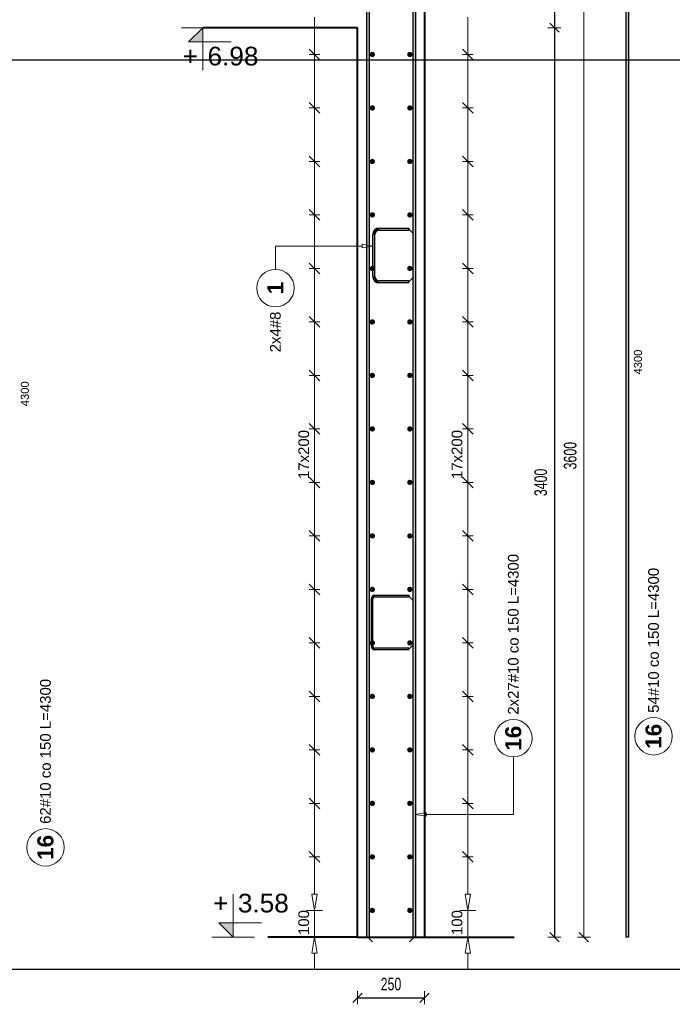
# Model space of a CAD drawing. Extents: x -1474 to 455485, y -101625 to 75879.
# Tile 20 of 40: x 352317 to 354757, y -87484 to -83803. Entities that reach past the tile are written whole.
import ezdxf
from ezdxf.enums import TextEntityAlignment as Align

# ---------------------------------------------------------------- set-up
doc = ezdxf.new("R2010")
doc.units = 0
doc.header["$LTSCALE"] = 10
doc.header["$MEASUREMENT"] = 0
doc.layers.add('P-Linia1', color=3, linetype='Continuous', lineweight=40)
doc.layers.add('P-Wymiar', color=254, linetype='Continuous', lineweight=9)
for name, color, linetype in [('RCAD_kształt pręta', 7, 'Continuous'), ('RCAD_opis kształtu pręta', 7, 'Continuous'), ('RCAD_opis rozkładu', 7, 'Continuous'), ('RCAD_pręt wyrzucony', 130, 'Continuous'), ('RCAD_pręty punktowe', 7, 'Continuous'), ('RCAD_symbole graficzne', 7, 'Continuous')]:
    doc.layers.add(name, color=color, linetype=linetype)
doc.styles.add('ROMANS', font='arial.ttf', dxfattribs={"width": 0.7})
doc.styles.add('style1', font='arial.ttf')
doc.styles.add('style3', font='arialbd.ttf')
doc.dimstyles.new('A25', dxfattribs={"dimscale": 27, "dimtxt": 1.75, "dimasz": 0.05, "dimexe": 0, "dimexo": 0, "dimgap": 1, "dimtad": 1, "dimdec": 4, "dimrnd": 1, "dimdsep": 46, "dimtxsty": 'ROMANS', "dimblk": '[[[[[[[[', "dimcen": 2, "dimdle": 2, "dimse1": 1, "dimse2": 1, "dimclrd": 256, "dimclrt": 1, "dimadec": 0, "dimazin": 0, "dimtfac": 1, "dimtdec": 4, "dimtix": 1, "dimtmove": 2, "dimatfit": 3, "dimldrblk": '[[[[[[[[', "dimfxl": 0, "dimtvp": 0.6, "dimtolj": 1, "dimlwd": -1, "dimarcsym": 0})

# ---------------------------------------------------------------- blocks, each defined once
blk = doc.blocks.new('[[[[[[[[')
at = {"layer": 'P-Wymiar'}
for p, q in [((-12.7, -12.7), (12.7, 12.7)), ((0, 0), (-4.6, 0)), ((0, 18), (0, -18))]:
    blk.add_line(p, q, dxfattribs=at)
blk = doc.blocks.new('*D162')
at = {"layer": 'Defpoints', "color": 0, "transparency": 16777216}
for p in [(353668.7, -83632.9), (354426.2, -83632.9), (353666.9, -87232.9)]:
    blk.add_point(p, dxfattribs=at)
at = {"layer": 'P-Wymiar', "transparency": 16777216}
blk.add_line((354426.2, -87231.6), (354426.2, -83634.3), dxfattribs=at)
at = {"layer": 'P-Wymiar', "transparency": 16777216, "xscale": 1.35, "yscale": 1.35, "zscale": 1.35}
for p, rotation in [((354426.2, -83632.9), 90), ((354426.2, -87232.9), 270)]:
    blk.add_blockref('[[[[[[[[', p, dxfattribs=dict(at, rotation=rotation))
at = {"layer": 'P-Wymiar', "color": 1, "transparency": 16777216, "insert": (354375.1, -85432.9), "char_height": 47.25, "attachment_point": 5, "rotation": 90, "style": 'ROMANS'}
blk.add_mtext('\\A1;3600', dxfattribs=at)
blk = doc.blocks.new('*D163')
at = {"transparency": 16777216}
blk.add_line((353581.6, -87459.8), (353828.9, -87459.8), dxfattribs=at)
at = {"layer": 'Defpoints', "color": 0, "transparency": 16777216}
for p in [(353580.2, -86963), (353830.2, -86963), (353830.2, -87459.8)]:
    blk.add_point(p, dxfattribs=at)
at = {"transparency": 16777216, "xscale": 1.35, "yscale": 1.35, "zscale": 1.35, "rotation": 180}
blk.add_blockref('[[[[[[[[', (353580.2, -87459.8), dxfattribs=at)
at = {"transparency": 16777216, "xscale": 1.35, "yscale": 1.35, "zscale": 1.35}
blk.add_blockref('[[[[[[[[', (353830.2, -87459.8), dxfattribs=at)
at = {"color": 1, "transparency": 16777216, "insert": (353705.2, -87408.7), "char_height": 47.25, "attachment_point": 5, "style": 'ROMANS', "bg_fill": 3, "box_fill_scale": 1.25, "bg_fill_color": 256, "bg_fill_true_color": 13158600, "bg_fill_transparency": 0}
blk.add_mtext('\\A1;250', dxfattribs=at)
blk = doc.blocks.new('*D164')
at = {"transparency": 16777216}
blk.add_line((354316.2, -83634.3), (354316.2, -83831.6), dxfattribs=at)
at = {"layer": 'Defpoints', "color": 0, "transparency": 16777216}
for p in [(353108.3, -83632.9), (353108.3, -83832.9), (354316.2, -83832.9)]:
    blk.add_point(p, dxfattribs=at)
at = {"transparency": 16777216, "xscale": 1.35, "yscale": 1.35, "zscale": 1.35}
for p, rotation in [((354316.2, -83632.9), 90), ((354316.2, -83832.9), 270)]:
    blk.add_blockref('[[[[[[[[', p, dxfattribs=dict(at, rotation=rotation))
at = {"color": 1, "transparency": 16777216, "insert": (354265, -83732.9), "char_height": 47.25, "attachment_point": 5, "rotation": 90, "style": 'ROMANS', "bg_fill": 3, "box_fill_scale": 1.25, "bg_fill_color": 256, "bg_fill_true_color": 13158600, "bg_fill_transparency": 0}
blk.add_mtext('\\A1;200', dxfattribs=at)
blk = doc.blocks.new('*D165')
at = {"transparency": 16777216}
blk.add_line((354316.2, -83834.3), (354316.2, -87231.6), dxfattribs=at)
at = {"layer": 'Defpoints', "color": 0, "transparency": 16777216}
for p in [(353108.3, -83832.9), (354316.2, -87232.9), (354316.2, -87232.9)]:
    blk.add_point(p, dxfattribs=at)
at = {"transparency": 16777216, "xscale": 1.35, "yscale": 1.35, "zscale": 1.35}
for p, rotation in [((354316.2, -83832.9), 90), ((354316.2, -87232.9), 270)]:
    blk.add_blockref('[[[[[[[[', p, dxfattribs=dict(at, rotation=rotation))
at = {"color": 1, "transparency": 16777216, "insert": (354265, -85532.9), "char_height": 47.25, "attachment_point": 5, "rotation": 90, "style": 'ROMANS', "bg_fill": 3, "box_fill_scale": 1.25, "bg_fill_color": 256, "bg_fill_true_color": 13158600, "bg_fill_transparency": 0}
blk.add_mtext('\\A1;3400', dxfattribs=at)

msp = doc.modelspace()

# ---------------------------------------------------------------- hatches: boundary and pattern name
at = {"layer": 'RCAD_pręt wyrzucony'}
msp.add_hatch(color=4, dxfattribs=at).paths.add_polyline_path([(354583.35494, -82932.93326), (354593.35494, -82932.93326), (354593.35494, -87232.93326), (354583.35494, -87232.93326)], flags=0)
at = {"layer": 'RCAD_symbole graficzne'}
msp.add_hatch(color=1, dxfattribs=at).paths.add_polyline_path([(352948.19379, -83886.2666), (353001.52713, -83832.93326), (353001.52713, -83886.2666)], flags=0)

# ---------------------------------------------------------------- linework, layer by layer
at = {"layer": 'Defpoints', "color": 21}
for p in [(238152.43513, -83952.93326), (232413.86384, -87352.93326), (320503.41994, -87352.93326)]:
    msp.add_xline(p, (1, 0), dxfattribs=at)
at = {"layer": 'P-Linia1'}
for p, q in [((353830.20872, -83632.93326), (353830.20872, -87232.93326)), ((353580.20872, -87232.93326), (353580.20872, -83832.93326))]:
    msp.add_line(p, q, dxfattribs=at)
for points in [[(353580.20872, -83832.93326), (353001.52713, -83832.93326)], [(353580.20872, -87232.93326), (353245.08784, -87232.93326)], [(353580.20872, -87232.93326), (353830.20872, -87232.93326)], [(353830.20872, -87232.93326), (354165.32961, -87232.93326)]]:
    msp.add_lwpolyline(points, dxfattribs=at)
at = {"layer": 'RCAD_opis rozkładu', "color": 8, "lineweight": 0}
for p, q in [((353408.90038, -87292.93326), (353428.90038, -87292.93326)), ((353418.90038, -87352.93326), (353418.90038, -87292.93326)), ((353981.95017, -87292.93326), (354001.95017, -87292.93326)), ((353991.95017, -87352.93326), (353991.95017, -87292.93326))]:
    msp.add_line(p, q, dxfattribs=at)
at = {"layer": 'RCAD_pręt wyrzucony', "color": 4}
for p, q in [((354583.35494, -82932.93326), (354583.35494, -87232.93326)), ((354593.35494, -82932.93326), (354593.35494, -87232.93326)), ((354593.35494, -87232.93326), (354583.35494, -87232.93326))]:
    msp.add_line(p, q, dxfattribs=at)
at = {"layer": 'RCAD_pręt wyrzucony', "color": 8, "lineweight": 0}
for centre in [(354686.70985, -86482.04807), (352413.54654, -86897.37903)]:
    msp.add_circle(centre, 70, dxfattribs=at)
at = {"layer": 'RCAD_symbole graficzne', "color": 1, "lineweight": 0}
for p, q in [((353081.52713, -83832.93326), (352921.52713, -83832.93326)), ((352948.19379, -83886.2666), (353001.52713, -83832.93326)), ((353001.52713, -83832.93326), (353001.52713, -83992.93326))]:
    msp.add_line(p, q, dxfattribs=at)

# ---------------------------------------------------------------- texts
at = {"layer": 'RCAD_pręt wyrzucony', "color": 1, "attachment_point": 5, "rotation": 90}
for s, insert, char_height, style in [('4300', (354628.35494, -85082.93326), 30, 'style1'), ('4300', (352336.55637, -85201.6034), 30, 'style1'), ('16', (354686.70985, -86482.04807), 60, 'style3'), ('16', (352413.54654, -86897.37903), 60, 'style3')]:
    msp.add_mtext(s, dxfattribs=dict(at, insert=insert, char_height=char_height, style=style))
at = {"layer": 'RCAD_pręt wyrzucony', "color": 2, "char_height": 40, "attachment_point": 5, "rotation": 90, "style": 'style1'}
for s, insert in [('54#10 co 150 L=4300', (354686.70985, -86123.42597)), ('62#10 co 150 L=4300', (352413.54654, -86538.64779))]:
    msp.add_mtext(s, dxfattribs=dict(at, insert=insert))
at = {"layer": 'RCAD_symbole graficzne', "color": 2, "style": 'style1'}
msp.add_text('+', height=70, dxfattribs=at).set_placement((352983.74935, -83904.04438), align=Align.TOP_RIGHT)

# ---------------------------------------------------------------- dimensions: what is measured, and where the dimension line sits
at = {"layer": 'P-Wymiar'}
dim = msp.add_linear_dim(base=(354426.24859, -83632.93326), p1=(353666.85288, -87232.93326), p2=(353668.67195, -83632.93326), angle=90, dimstyle='A25', dxfattribs=at)
dim.commit()
dim.dimension.update_dxf_attribs({"geometry": '*D162', "text_midpoint": (354375.1079, -85432.93326)})

# ---------------------------------------------------------------- next in the draw order: dimensions: what is measured, and where the dimension line sits
dim = msp.add_linear_dim(base=(354316.16213, -83832.93326), p1=(353108.28414, -83632.93326), p2=(353108.28414, -83832.93326), angle=90, dimstyle='A25', override={"dimfxl": 160, "dimfxlon": 1, "dimtfill": 1})
dim.commit()
dim.dimension.update_dxf_attribs({"geometry": '*D164', "text_midpoint": (354265.03755, -83732.93326)})
dim = msp.add_linear_dim(base=(353830.20872, -87459.82483), p1=(353580.20872, -86963.02988), p2=(353830.20872, -86963.02988), dimstyle='A25', override={"dimfxl": 160, "dimfxlon": 1, "dimtfill": 1})
dim.commit()
dim.dimension.update_dxf_attribs({"geometry": '*D163', "text_midpoint": (353705.20872, -87408.70026)})

# ---------------------------------------------------------------- next in the draw order: linework, layer by layer
at = {"layer": 'Defpoints', "color": 21}
for p in [(243115.86313, -87352.60185), (331205.41923, -87352.60185), (236236.98521, -87352.60185), (324326.5413, -87352.60185), (294834.79637, -87352.60185), (382924.35247, -87352.60185), (287955.91844, -87352.60185), (376045.47454, -87352.60185), (249492.00924, -87352.60185), (337581.56534, -87352.60185), (242613.13132, -87352.60185), (330702.68742, -87352.60185), (301210.94248, -87352.60185), (389300.49858, -87352.60185), (294332.06456, -87352.60185), (382421.62065, -87352.60185), (280996.13554, -87352.60185), (369085.69163, -87352.60185), (274117.25761, -87352.60185), (362206.81371, -87352.60185), (332715.06877, -87352.60185), (420804.62487, -87352.60185), (325836.19085, -87352.60185), (413925.74694, -87352.60185), (287372.28165, -87352.60185), (375461.83775, -87352.60185), (280493.40372, -87352.60185), (368582.95982, -87352.60185), (339091.21489, -87352.60185), (427180.77098, -87352.60185), (332212.33696, -87352.60185), (420301.89306, -87352.60185), (225534.98592, -87352.93326), (313624.54202, -87352.93326), (284132.79708, -87352.93326), (372222.35318, -87352.93326), (277253.91915, -87352.93326), (365343.47525, -87352.93326), (238790.00996, -87352.93326), (326879.56605, -87352.93326), (231911.13203, -87352.93326), (320000.68813, -87352.93326), (290508.94319, -87352.93326), (378598.49929, -87352.93326), (283630.06527, -87352.93326), (371719.62137, -87352.93326), (270294.13625, -87352.93326), (358383.69234, -87352.93326), (263415.25832, -87352.93326), (351504.81442, -87352.93326), (322013.06948, -87352.93326), (410102.62558, -87352.93326), (315134.19156, -87352.93326), (403223.74766, -87352.93326), (276670.28236, -87352.93326), (364759.83846, -87352.93326), (269791.40444, -87352.93326), (357880.96053, -87352.93326), (328389.2156, -87352.93326), (416478.7717, -87352.93326), (321510.33767, -87352.93326), (409599.89377, -87352.93326)]:
    msp.add_xline(p, (1, 0), dxfattribs=at)

# ---------------------------------------------------------------- next in the draw order: dimensions: what is measured, and where the dimension line sits
dim = msp.add_linear_dim(base=(354316.16213, -87232.93326), p1=(353108.28414, -83832.93326), p2=(354316.16213, -87232.93326), angle=90, dimstyle='A25', override={"dimfxl": 160, "dimfxlon": 1, "dimtfill": 1})
dim.commit()
dim.dimension.update_dxf_attribs({"geometry": '*D165', "text_midpoint": (354265.02144, -85532.93326)})

# ---------------------------------------------------------------- next in the draw order: hatches: boundary and pattern name
at = {"layer": 'RCAD_kształt pręta'}
for points in [[(353613.79637, -82932.93326), (353623.79637, -82932.93326), (353623.79637, -87232.93326), (353613.79637, -87232.93326)], [(353786.64857, -82932.93326), (353796.64857, -82932.93326), (353796.64857, -87232.93326), (353786.64857, -87232.93326)], [(353660.79266, -84590.28379), (353660.79266, -84582.28379), (353771.79266, -84582.28379), (353771.79266, -84590.28379)], [(353644.79266, -84762.76077), (353636.79266, -84762.76077), (353636.79266, -84606.28379), (353644.79266, -84606.28379)], [(353771.79266, -84778.76077), (353771.79266, -84786.76077), (353660.79266, -84786.76077), (353660.79266, -84778.76077)], [(353645.29266, -85960.65112), (353645.29266, -85954.65112), (353771.79266, -85954.65112), (353771.79266, -85960.65112)], [(353637.79266, -86145.62811), (353631.79266, -86145.62811), (353631.79266, -85968.15112), (353637.79266, -85968.15112)], [(353771.79266, -86153.12811), (353771.79266, -86159.12811), (353645.29266, -86159.12811), (353645.29266, -86153.12811)]]:
    msp.add_hatch(color=4, dxfattribs=at).paths.add_polyline_path(points, flags=0)
h = msp.add_hatch(color=4, dxfattribs=at)
edge = h.paths.add_edge_path(flags=0)
edge.add_line((353660.79266, -84582.28379), (353660.79266, -84590.28379))
edge.add_arc((353660.79266, -84606.28379), 16, 90, 180)
edge.add_line((353644.79266, -84606.28379), (353636.79266, -84606.28379))
edge.add_arc((353660.79266, -84606.28379), 24, 450, 540, ccw=False)
h = msp.add_hatch(color=4, dxfattribs=at)
edge = h.paths.add_edge_path(flags=0)
edge.add_line((353636.79266, -84762.76077), (353644.79266, -84762.76077))
edge.add_arc((353660.79266, -84762.76077), 16, -180, -90)
edge.add_line((353660.79266, -84778.76077), (353660.79266, -84786.76077))
edge.add_arc((353660.79266, -84762.76077), 24, 540, 630, ccw=False)
h = msp.add_hatch(color=4, dxfattribs=at)
edge = h.paths.add_edge_path(flags=0)
edge.add_line((353645.29266, -85954.65112), (353645.29266, -85960.65112))
edge.add_arc((353645.29266, -85968.15112), 7.5, 90, 180)
edge.add_line((353637.79266, -85968.15112), (353631.79266, -85968.15112))
edge.add_arc((353645.29266, -85968.15112), 13.5, 450, 540, ccw=False)
h = msp.add_hatch(color=4, dxfattribs=at)
edge = h.paths.add_edge_path(flags=0)
edge.add_line((353631.79266, -86145.62811), (353637.79266, -86145.62811))
edge.add_arc((353645.29266, -86145.62811), 7.5, -180, -90)
edge.add_line((353645.29266, -86153.12811), (353645.29266, -86159.12811))
edge.add_arc((353645.29266, -86145.62811), 13.5, 540, 630, ccw=False)
at = {"layer": 'RCAD_pręty punktowe'}
h = msp.add_hatch(color=1, dxfattribs=at)
edge = h.paths.add_edge_path(flags=0)
edge.add_arc((353635.32202, -83932.93326), 10, 0, 360, ccw=False)
h = msp.add_hatch(color=1, dxfattribs=at)
edge = h.paths.add_edge_path(flags=0)
edge.add_arc((353775.52853, -83932.93326), 10, 0, 360, ccw=False)
h = msp.add_hatch(color=1, dxfattribs=at)
edge = h.paths.add_edge_path(flags=0)
edge.add_arc((353635.32202, -84132.93326), 10, 0, 360, ccw=False)
h = msp.add_hatch(color=1, dxfattribs=at)
edge = h.paths.add_edge_path(flags=0)
edge.add_arc((353775.52853, -84132.93326), 10, 0, 360, ccw=False)
h = msp.add_hatch(color=1, dxfattribs=at)
edge = h.paths.add_edge_path(flags=0)
edge.add_arc((353635.32202, -84332.93326), 10, 0, 360, ccw=False)
h = msp.add_hatch(color=1, dxfattribs=at)
edge = h.paths.add_edge_path(flags=0)
edge.add_arc((353775.52853, -84332.93326), 10, 0, 360, ccw=False)
h = msp.add_hatch(color=1, dxfattribs=at)
edge = h.paths.add_edge_path(flags=0)
edge.add_arc((353635.32202, -84532.93326), 10, 0, 360, ccw=False)
h = msp.add_hatch(color=1, dxfattribs=at)
edge = h.paths.add_edge_path(flags=0)
edge.add_arc((353775.52853, -84532.93326), 10, 0, 360, ccw=False)
h = msp.add_hatch(color=1, dxfattribs=at)
edge = h.paths.add_edge_path(flags=0)
edge.add_arc((353635.32202, -84732.93326), 10, 0, 360, ccw=False)
h = msp.add_hatch(color=1, dxfattribs=at)
edge = h.paths.add_edge_path(flags=0)
edge.add_arc((353775.52853, -84732.93326), 10, 0, 360, ccw=False)
h = msp.add_hatch(color=1, dxfattribs=at)
edge = h.paths.add_edge_path(flags=0)
edge.add_arc((353635.32202, -84932.93326), 10, 0, 360, ccw=False)
h = msp.add_hatch(color=1, dxfattribs=at)
edge = h.paths.add_edge_path(flags=0)
edge.add_arc((353775.52853, -84932.93326), 10, 0, 360, ccw=False)
h = msp.add_hatch(color=1, dxfattribs=at)
edge = h.paths.add_edge_path(flags=0)
edge.add_arc((353635.32202, -85132.93326), 10, 0, 360, ccw=False)
h = msp.add_hatch(color=1, dxfattribs=at)
edge = h.paths.add_edge_path(flags=0)
edge.add_arc((353775.52853, -85132.93326), 10, 0, 360, ccw=False)
h = msp.add_hatch(color=1, dxfattribs=at)
edge = h.paths.add_edge_path(flags=0)
edge.add_arc((353635.32202, -85332.93326), 10, 0, 360, ccw=False)
h = msp.add_hatch(color=1, dxfattribs=at)
edge = h.paths.add_edge_path(flags=0)
edge.add_arc((353775.52853, -85332.93326), 10, 0, 360, ccw=False)
h = msp.add_hatch(color=1, dxfattribs=at)
edge = h.paths.add_edge_path(flags=0)
edge.add_arc((353635.32202, -85532.93326), 10, 0, 360, ccw=False)
h = msp.add_hatch(color=1, dxfattribs=at)
edge = h.paths.add_edge_path(flags=0)
edge.add_arc((353775.52853, -85532.93326), 10, 0, 360, ccw=False)
h = msp.add_hatch(color=1, dxfattribs=at)
edge = h.paths.add_edge_path(flags=0)
edge.add_arc((353635.32202, -85732.93326), 10, 0, 360, ccw=False)
h = msp.add_hatch(color=1, dxfattribs=at)
edge = h.paths.add_edge_path(flags=0)
edge.add_arc((353775.52853, -85732.93326), 10, 0, 360, ccw=False)
h = msp.add_hatch(color=1, dxfattribs=at)
edge = h.paths.add_edge_path(flags=0)
edge.add_arc((353635.32202, -85932.93326), 10, 0, 360, ccw=False)
h = msp.add_hatch(color=1, dxfattribs=at)
edge = h.paths.add_edge_path(flags=0)
edge.add_arc((353775.52853, -85932.93326), 10, 0, 360, ccw=False)
h = msp.add_hatch(color=1, dxfattribs=at)
edge = h.paths.add_edge_path(flags=0)
edge.add_arc((353635.32202, -86132.93326), 10, 0, 360, ccw=False)
h = msp.add_hatch(color=1, dxfattribs=at)
edge = h.paths.add_edge_path(flags=0)
edge.add_arc((353775.52853, -86132.93326), 10, 0, 360, ccw=False)
h = msp.add_hatch(color=1, dxfattribs=at)
edge = h.paths.add_edge_path(flags=0)
edge.add_arc((353635.32202, -86332.93326), 10, 0, 360, ccw=False)
h = msp.add_hatch(color=1, dxfattribs=at)
edge = h.paths.add_edge_path(flags=0)
edge.add_arc((353775.52853, -86332.93326), 10, 0, 360, ccw=False)
h = msp.add_hatch(color=1, dxfattribs=at)
edge = h.paths.add_edge_path(flags=0)
edge.add_arc((353635.32202, -86532.93326), 10, 0, 360, ccw=False)
h = msp.add_hatch(color=1, dxfattribs=at)
edge = h.paths.add_edge_path(flags=0)
edge.add_arc((353775.52853, -86532.93326), 10, 0, 360, ccw=False)
h = msp.add_hatch(color=1, dxfattribs=at)
edge = h.paths.add_edge_path(flags=0)
edge.add_arc((353635.32202, -86732.93326), 10, 0, 360, ccw=False)
h = msp.add_hatch(color=1, dxfattribs=at)
edge = h.paths.add_edge_path(flags=0)
edge.add_arc((353775.52853, -86732.93326), 10, 0, 360, ccw=False)
h = msp.add_hatch(color=1, dxfattribs=at)
edge = h.paths.add_edge_path(flags=0)
edge.add_arc((353635.32202, -86932.93326), 10, 0, 360, ccw=False)
h = msp.add_hatch(color=1, dxfattribs=at)
edge = h.paths.add_edge_path(flags=0)
edge.add_arc((353775.52853, -86932.93326), 10, 0, 360, ccw=False)
h = msp.add_hatch(color=1, dxfattribs=at)
edge = h.paths.add_edge_path(flags=0)
edge.add_arc((353635.32202, -87132.93326), 10, 0, 360, ccw=False)
h = msp.add_hatch(color=1, dxfattribs=at)
edge = h.paths.add_edge_path(flags=0)
edge.add_arc((353775.52853, -87132.93326), 10, 0, 360, ccw=False)
at = {"layer": 'RCAD_symbole graficzne'}
msp.add_hatch(color=1, dxfattribs=at).paths.add_polyline_path([(353061.61855, -87179.59993), (353114.95189, -87232.93326), (353114.95189, -87179.59993)], flags=0)

# ---------------------------------------------------------------- next in the draw order: linework, layer by layer
at = {"layer": 'Defpoints', "color": 21}
for p in [(231273.5572, -83952.93326), (244528.58124, -83952.93326), (237649.70332, -83952.93326), (276032.70753, -83952.93326), (269153.82961, -83952.93326), (282408.85365, -83952.93326), (275529.97572, -83952.93326)]:
    msp.add_xline(p, (1, 0), dxfattribs=at)
at = {"layer": 'RCAD_kształt pręta', "color": 4}
for p, q in [((353613.79637, -82932.93326), (353613.79637, -87232.93326)), ((353623.79637, -82932.93326), (353623.79637, -87232.93326)), ((353786.64857, -82932.93326), (353786.64857, -87232.93326)), ((353796.64857, -82932.93326), (353796.64857, -87232.93326)), ((353660.79266, -84582.28379), (353771.79266, -84582.28379)), ((353660.79266, -84590.28379), (353771.79266, -84590.28379)), ((353771.79266, -84582.28379), (353771.79266, -84590.28379)), ((353636.79266, -84762.76077), (353636.79266, -84606.28379)), ((353644.79266, -84762.76077), (353644.79266, -84606.28379)), ((353771.79266, -84778.76077), (353660.79266, -84778.76077)), ((353771.79266, -84786.76077), (353660.79266, -84786.76077)), ((353771.79266, -84786.76077), (353771.79266, -84778.76077)), ((353645.29266, -85954.65112), (353771.79266, -85954.65112)), ((353771.79266, -85954.65112), (353771.79266, -85960.65112)), ((353631.79266, -86145.62811), (353631.79266, -85968.15112)), ((353637.79266, -86145.62811), (353637.79266, -85968.15112)), ((353645.29266, -85960.65112), (353771.79266, -85960.65112)), ((353771.79266, -86153.12811), (353645.29266, -86153.12811)), ((353771.79266, -86159.12811), (353645.29266, -86159.12811)), ((353771.79266, -86159.12811), (353771.79266, -86153.12811)), ((353623.79637, -87232.93326), (353613.79637, -87232.93326)), ((353796.64857, -87232.93326), (353786.64857, -87232.93326))]:
    msp.add_line(p, q, dxfattribs=at)
at = {"layer": 'RCAD_kształt pręta', "color": 2, "lineweight": 5}
for p, q in [((353771.79266, -84586.28379), (353789.29266, -84603.78379)), ((353771.79266, -84782.76077), (353789.29266, -84765.26077)), ((353771.79266, -85957.65112), (353789.29266, -85975.15112)), ((353771.79266, -86156.12811), (353789.29266, -86138.62811)), ((353618.79637, -87232.93326), (353636.29637, -87250.43326)), ((353791.64857, -87232.93326), (353774.14857, -87250.43326))]:
    msp.add_line(p, q, dxfattribs=at)
at = {"layer": 'RCAD_kształt pręta', "color": 4}
for centre, radius, start, end in [((353660.79266, -84606.28379), 24, 90, 180), ((353660.79266, -84606.28379), 16, 90, 180), ((353660.79266, -84762.76077), 24, 180, 270), ((353660.79266, -84762.76077), 16, 180, 270), ((353645.29266, -85968.15112), 13.5, 90, 180), ((353645.29266, -85968.15112), 7.5, 90, 180), ((353645.29266, -86145.62811), 13.5, 180, 270), ((353645.29266, -86145.62811), 7.5, 180, 270)]:
    msp.add_arc(centre, radius, start, end, dxfattribs=at)
at = {"layer": 'RCAD_opis kształtu pręta', "color": 8, "lineweight": 0}
for p, q in [((353273.15317, -84649.18757), (353596.79266, -84649.18757)), ((353273.15317, -84649.18757), (353273.15317, -84736.4256)), ((353596.79266, -84642.5209), (353636.79266, -84649.18757)), ((353596.79266, -84642.5209), (353596.79266, -84655.85423)), ((353636.79266, -84649.18757), (353596.79266, -84655.85423)), ((354162.48395, -86774.04944), (354162.48395, -86559.30508)), ((353796.64857, -86774.04944), (353836.64857, -86767.38278)), ((353836.64857, -86780.71611), (353796.64857, -86774.04944)), ((353836.64857, -86780.71611), (353836.64857, -86767.38278)), ((354162.48395, -86774.04944), (353836.64857, -86774.04944))]:
    msp.add_line(p, q, dxfattribs=at)
for centre in [(353273.15317, -84806.4256), (354162.48395, -86489.30508)]:
    msp.add_circle(centre, 70, dxfattribs=at)
at = {"layer": 'RCAD_opis rozkładu', "color": 8, "lineweight": 0}
for p, q in [((353418.90038, -83932.93326), (353418.90038, -83792.93326)), ((353991.95017, -83932.93326), (353991.95017, -83792.93326)), ((353438.90038, -83952.93326), (353398.90038, -83912.93326)), ((354011.95017, -83952.93326), (353971.95017, -83912.93326)), ((353398.90038, -83932.93326), (353438.90038, -83932.93326)), ((353418.90038, -84132.93326), (353418.90038, -83932.93326)), ((354011.95017, -83932.93326), (353971.95017, -83932.93326)), ((353991.95017, -84132.93326), (353991.95017, -83932.93326)), ((353438.90038, -84152.93326), (353398.90038, -84112.93326)), ((354011.95017, -84152.93326), (353971.95017, -84112.93326)), ((353398.90038, -84132.93326), (353438.90038, -84132.93326)), ((353418.90038, -84332.93326), (353418.90038, -84132.93326)), ((354011.95017, -84132.93326), (353971.95017, -84132.93326)), ((353991.95017, -84332.93326), (353991.95017, -84132.93326)), ((353438.90038, -84352.93326), (353398.90038, -84312.93326)), ((353398.90038, -84332.93326), (353438.90038, -84332.93326)), ((353418.90038, -84532.93326), (353418.90038, -84332.93326)), ((354011.95017, -84352.93326), (353971.95017, -84312.93326)), ((354011.95017, -84332.93326), (353971.95017, -84332.93326)), ((353991.95017, -84532.93326), (353991.95017, -84332.93326)), ((353438.90038, -84552.93326), (353398.90038, -84512.93326)), ((354011.95017, -84552.93326), (353971.95017, -84512.93326)), ((353398.90038, -84532.93326), (353438.90038, -84532.93326)), ((353418.90038, -84732.93326), (353418.90038, -84532.93326)), ((354011.95017, -84532.93326), (353971.95017, -84532.93326)), ((353991.95017, -84732.93326), (353991.95017, -84532.93326)), ((353438.90038, -84752.93326), (353398.90038, -84712.93326)), ((353398.90038, -84732.93326), (353438.90038, -84732.93326)), ((353418.90038, -84932.93326), (353418.90038, -84732.93326)), ((354011.95017, -84752.93326), (353971.95017, -84712.93326)), ((354011.95017, -84732.93326), (353971.95017, -84732.93326)), ((353991.95017, -84932.93326), (353991.95017, -84732.93326)), ((353438.90038, -84952.93326), (353398.90038, -84912.93326)), ((354011.95017, -84952.93326), (353971.95017, -84912.93326)), ((353398.90038, -84932.93326), (353438.90038, -84932.93326)), ((353418.90038, -85132.93326), (353418.90038, -84932.93326)), ((354011.95017, -84932.93326), (353971.95017, -84932.93326)), ((353991.95017, -85132.93326), (353991.95017, -84932.93326)), ((353438.90038, -85152.93326), (353398.90038, -85112.93326)), ((353398.90038, -85132.93326), (353438.90038, -85132.93326)), ((353418.90038, -85332.93326), (353418.90038, -85132.93326)), ((354011.95017, -85152.93326), (353971.95017, -85112.93326)), ((354011.95017, -85132.93326), (353971.95017, -85132.93326)), ((353991.95017, -85332.93326), (353991.95017, -85132.93326)), ((353438.90038, -85352.93326), (353398.90038, -85312.93326)), ((354011.95017, -85352.93326), (353971.95017, -85312.93326)), ((353398.90038, -85332.93326), (353438.90038, -85332.93326)), ((353418.90038, -85432.93326), (353418.90038, -85332.93326)), ((354011.95017, -85332.93326), (353971.95017, -85332.93326)), ((353991.95017, -85432.93326), (353991.95017, -85332.93326)), ((353418.90038, -85432.93326), (353418.90038, -85532.93326)), ((353991.95017, -85432.93326), (353991.95017, -85532.93326)), ((353398.90038, -85512.93326), (353438.90038, -85552.93326)), ((353971.95017, -85512.93326), (354011.95017, -85552.93326)), ((353398.90038, -85532.93326), (353438.90038, -85532.93326)), ((353418.90038, -85532.93326), (353418.90038, -85732.93326)), ((354011.95017, -85532.93326), (353971.95017, -85532.93326)), ((353991.95017, -85532.93326), (353991.95017, -85732.93326)), ((353398.90038, -85712.93326), (353438.90038, -85752.93326)), ((353398.90038, -85732.93326), (353438.90038, -85732.93326)), ((353418.90038, -85732.93326), (353418.90038, -85932.93326)), ((353971.95017, -85712.93326), (354011.95017, -85752.93326)), ((354011.95017, -85732.93326), (353971.95017, -85732.93326)), ((353991.95017, -85732.93326), (353991.95017, -85932.93326)), ((353398.90038, -85912.93326), (353438.90038, -85952.93326)), ((353971.95017, -85912.93326), (354011.95017, -85952.93326)), ((353398.90038, -85932.93326), (353438.90038, -85932.93326)), ((353418.90038, -85932.93326), (353418.90038, -86132.93326)), ((354011.95017, -85932.93326), (353971.95017, -85932.93326)), ((353991.95017, -85932.93326), (353991.95017, -86132.93326)), ((353398.90038, -86112.93326), (353438.90038, -86152.93326)), ((353398.90038, -86132.93326), (353438.90038, -86132.93326)), ((353418.90038, -86132.93326), (353418.90038, -86332.93326)), ((353971.95017, -86112.93326), (354011.95017, -86152.93326)), ((354011.95017, -86132.93326), (353971.95017, -86132.93326)), ((353991.95017, -86132.93326), (353991.95017, -86332.93326)), ((353398.90038, -86312.93326), (353438.90038, -86352.93326)), ((353971.95017, -86312.93326), (354011.95017, -86352.93326)), ((353398.90038, -86332.93326), (353438.90038, -86332.93326)), ((353418.90038, -86332.93326), (353418.90038, -86532.93326)), ((354011.95017, -86332.93326), (353971.95017, -86332.93326)), ((353991.95017, -86332.93326), (353991.95017, -86532.93326)), ((353398.90038, -86512.93326), (353438.90038, -86552.93326)), ((353398.90038, -86532.93326), (353438.90038, -86532.93326)), ((353418.90038, -86532.93326), (353418.90038, -86732.93326)), ((353971.95017, -86512.93326), (354011.95017, -86552.93326)), ((354011.95017, -86532.93326), (353971.95017, -86532.93326)), ((353991.95017, -86532.93326), (353991.95017, -86732.93326)), ((353398.90038, -86712.93326), (353438.90038, -86752.93326)), ((353971.95017, -86712.93326), (354011.95017, -86752.93326)), ((353398.90038, -86732.93326), (353438.90038, -86732.93326)), ((353418.90038, -86732.93326), (353418.90038, -86932.93326)), ((354011.95017, -86732.93326), (353971.95017, -86732.93326)), ((353991.95017, -86732.93326), (353991.95017, -86932.93326)), ((353398.90038, -86912.93326), (353438.90038, -86952.93326)), ((353398.90038, -86932.93326), (353438.90038, -86932.93326)), ((353418.90038, -86932.93326), (353418.90038, -87072.93326)), ((353971.95017, -86912.93326), (354011.95017, -86952.93326)), ((354011.95017, -86932.93326), (353971.95017, -86932.93326)), ((353991.95017, -86932.93326), (353991.95017, -87072.93326)), ((353418.90038, -87132.93326), (353408.90038, -87072.93326)), ((353428.90038, -87072.93326), (353408.90038, -87072.93326)), ((353428.90038, -87072.93326), (353418.90038, -87132.93326)), ((353991.95017, -87132.93326), (353981.95017, -87072.93326)), ((354001.95017, -87072.93326), (353981.95017, -87072.93326)), ((354001.95017, -87072.93326), (353991.95017, -87132.93326)), ((353388.90038, -87132.93326), (353448.90038, -87132.93326)), ((353418.90038, -87132.93326), (353418.90038, -87232.93326)), ((354021.95017, -87132.93326), (353961.95017, -87132.93326)), ((353991.95017, -87132.93326), (353991.95017, -87232.93326)), ((353448.90038, -87232.93326), (353388.90038, -87232.93326)), ((353408.90038, -87292.93326), (353418.90038, -87232.93326)), ((353418.90038, -87232.93326), (353428.90038, -87292.93326)), ((354021.95017, -87232.93326), (353961.95017, -87232.93326)), ((353981.95017, -87292.93326), (353991.95017, -87232.93326)), ((353991.95017, -87232.93326), (354001.95017, -87292.93326))]:
    msp.add_line(p, q, dxfattribs=at)
at = {"layer": 'RCAD_symbole graficzne', "color": 1, "lineweight": 0}
for p, q in [((353108.19379, -83886.2666), (352948.19379, -83886.2666)), ((353114.95189, -87232.93326), (353114.95189, -87072.93326)), ((353221.61855, -87179.59993), (353061.61855, -87179.59993)), ((353061.61855, -87179.59993), (353114.95189, -87232.93326)), ((353194.95189, -87232.93326), (353034.95189, -87232.93326))]:
    msp.add_line(p, q, dxfattribs=at)

# ---------------------------------------------------------------- next in the draw order: texts
at = {"layer": 'RCAD_opis kształtu pręta', "color": 1, "attachment_point": 5, "rotation": 90}
for s, insert, char_height, style in [('1', (353273.15317, -84806.4256), 60, 'style3'), ('2x4#8  ', (353273.15317, -84970.50472), 40, 'style1'), ('2x27#10 co 150 L=4300', (354162.48395, -86100.83304), 40, 'style1'), ('16', (354162.48395, -86489.30508), 60, 'style3')]:
    msp.add_mtext(s, dxfattribs=dict(at, insert=insert, char_height=char_height, style=style))
at = {"layer": 'RCAD_opis rozkładu', "color": 2, "char_height": 40, "attachment_point": 7, "rotation": 90, "style": 'style1'}
for s, insert in [('17x200', (353399.3233, -85520.21839)), ('17x200', (353972.37309, -85520.21839)), ('100', (353399.3233, -87225.17065)), ('100', (353972.37309, -87225.17065))]:
    msp.add_mtext(s, dxfattribs=dict(at, insert=insert))
at = {"layer": 'RCAD_symbole graficzne', "color": 2, "style": 'style1'}
msp.add_text('6.98 ', height=70, dxfattribs=at).set_placement((353019.3049, -83904.04438), align=Align.TOP_LEFT)
msp.add_text('+', height=70, dxfattribs=at).set_placement((353097.17411, -87161.82215), align=Align.BOTTOM_RIGHT)
msp.add_text('3.58 ', height=70, dxfattribs=at).set_placement((353132.72967, -87161.82215), align=Align.BOTTOM_LEFT)

doc.saveas('drawing.dxf')
